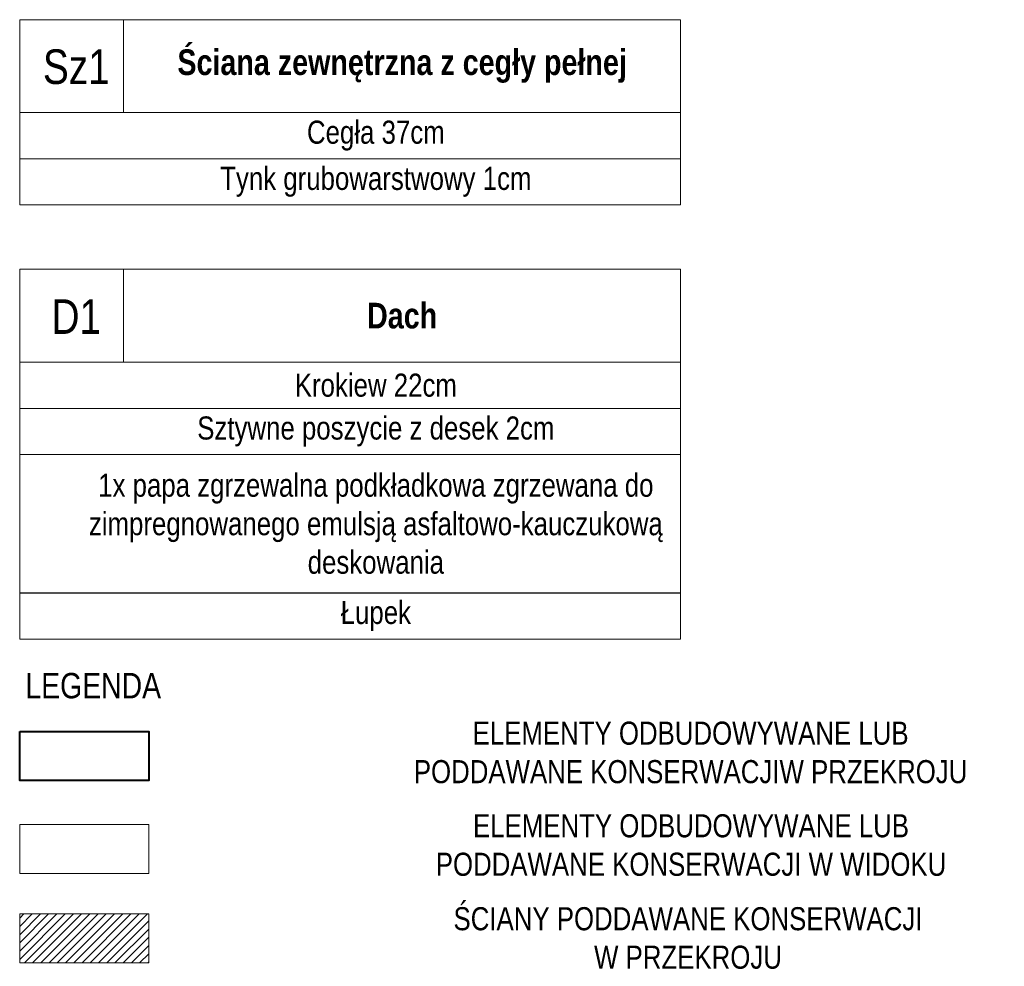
# Model space of a CAD drawing. Header units: millimetres. Extents: x -37887 to 94344, y -69777 to 116976.
# Tile 1 of 205: x -37887 to -33053, y -1114 to 3536. Entities that reach past the tile are written whole.
import ezdxf

# ---------------------------------------------------------------- set-up
doc = ezdxf.new("R2010")
doc.units = ezdxf.units.MM
doc.layers.add('02_odbudowa', color=7, linetype='Continuous', lineweight=30)
doc.layers.add('AR_Opis pomieszczeń', color=5, linetype='Continuous', lineweight=15)
doc.styles.add('Arial Condensed', font='arial.ttf', dxfattribs={"width": 0.8})

msp = doc.modelspace()

# ---------------------------------------------------------------- hatches: boundary and pattern name
at = {"layer": '02_odbudowa', "lineweight": 15}
h = msp.add_hatch(dxfattribs=at)
h.set_pattern_fill('ANSI31', color=256, scale=9)
h.set_pattern_definition([(45, (-44636.535, 6476.408), (-20.20558, 20.20558), [])])
h.paths.add_polyline_path([(-37253, -1097), (-37253, -856.6), (-37887.1, -856.6), (-37887.1, -1097)])

# ---------------------------------------------------------------- linework, layer by layer
at = {"lineweight": 40}
msp.add_lwpolyline([(-37887.1, 39.8), (-37253, 39.8), (-37253, -200.6), (-37887.1, -200.6)], close=True, dxfattribs=at)
at = {"lineweight": 9}
for points in [[(-37887.1, -416.9), (-37253, -416.9), (-37253, -657.3), (-37887.1, -657.3)], [(-37887.1, -856.6), (-37253, -856.6), (-37253, -1097), (-37887.1, -1097)]]:
    msp.add_lwpolyline(points, close=True, dxfattribs=at)
at = {"layer": 'AR_Opis pomieszczeń', "color": 3}
for p, q in [((-37887.1, 3535.7), (-34642.2, 3535.7)), ((-37887.1, 3535.7), (-37887.1, 2625.8)), ((-37376.8, 3079.4), (-37376.8, 3535.7)), ((-34642.2, 3535.7), (-34642.2, 2625.8)), ((-37887.1, 3079.4), (-34642.2, 3079.4)), ((-37887.1, 2852.6), (-34642.2, 2852.6)), ((-37887.1, 2625.8), (-34642.2, 2625.8)), ((-37887.1, 2309.6), (-34642.2, 2309.6)), ((-37887.1, 2309.6), (-37887.1, 493.8)), ((-37376.8, 1853.3), (-37376.8, 2309.6)), ((-34642.2, 2309.6), (-34642.2, 493.8)), ((-37887.1, 1853.3), (-34642.2, 1853.3)), ((-37887.1, 1626.5), (-34642.2, 1626.5)), ((-37887.1, 1399.7), (-34642.2, 1399.7)), ((-37887.1, 1399.7), (-34642.2, 1399.7)), ((-37887.1, 720.6), (-34642.2, 720.6)), ((-37887.1, 719.3), (-34642.2, 719.3)), ((-37887.1, 493.8), (-34642.2, 493.8))]:
    msp.add_line(p, q, dxfattribs=at)

# ---------------------------------------------------------------- texts
at = {"layer": 'AR_Opis pomieszczeń', "color": 3, "attachment_point": 5, "style": 'Arial Condensed'}
for s, insert, char_height, width in [('{\\fArial|b1|i0|c238|p34;\\H0.83333x;Ściana zewnętrzna z cegły pełnej}', (-36009.5, 3307.5), 151.2, 2734.533), ('Sz1', (-37609.1, 3303.7), 170.1, 652.05), ('Cegła 37cm', (-36138.6, 2966), 113.4, 3244.833), ('Tynk grubowarstwowy 1cm', (-36138.6, 2739.2), 113.4, 3244.833), ('D1', (-37609.1, 2077.5), 170.1, 652.05), ('{\\fArial|b1|i0|c238|p34;\\H0.83333x;Dach}', (-36009.5, 2081.4), 151.2, 2734.533), ('Krokiew 22cm', (-36138.6, 1739.9), 113.4, 3244.833), ('Sztywne poszycie z desek 2cm', (-36138.6, 1513.1), 113.4, 3244.833), ('1x papa zgrzewalna podkładkowa zgrzewana do zimpregnowanego emulsją asfaltowo-kauczukową deskowania', (-36138.6, 1059.5), 113.4, 3244.833), ('Łupek', (-36138.6, 607.2), 113.4, 3244.833), ('ELEMENTY ODBUDOWYWANE LUB\\PPODDAWANE KONSERWACJIW PRZEKROJU', (-34593.3, -63.8), 113.4, 5177.418), ('ELEMENTY ODBUDOWYWANE LUB \\PPODDAWANE KONSERWACJI W WIDOKU', (-34591.2, -518.7), 113.4, 5177.418), ('ŚCIANY PODDAWANE KONSERWACJI \\PW PRZEKROJU', (-34606.1, -975.2), 113.4, 5177.418)]:
    msp.add_mtext(s, dxfattribs=dict(at, insert=insert, char_height=char_height, width=width))
at = {"layer": 'AR_Opis pomieszczeń', "color": 7, "insert": (-37859.1, 264, -263.3), "char_height": 124.74, "attachment_point": 4, "style": 'Arial Condensed'}
msp.add_mtext_dynamic_manual_height_columns('LEGENDA', width=32859.655, gutter_width=12.5, heights=[0], dxfattribs=at)

doc.saveas('drawing.dxf')
